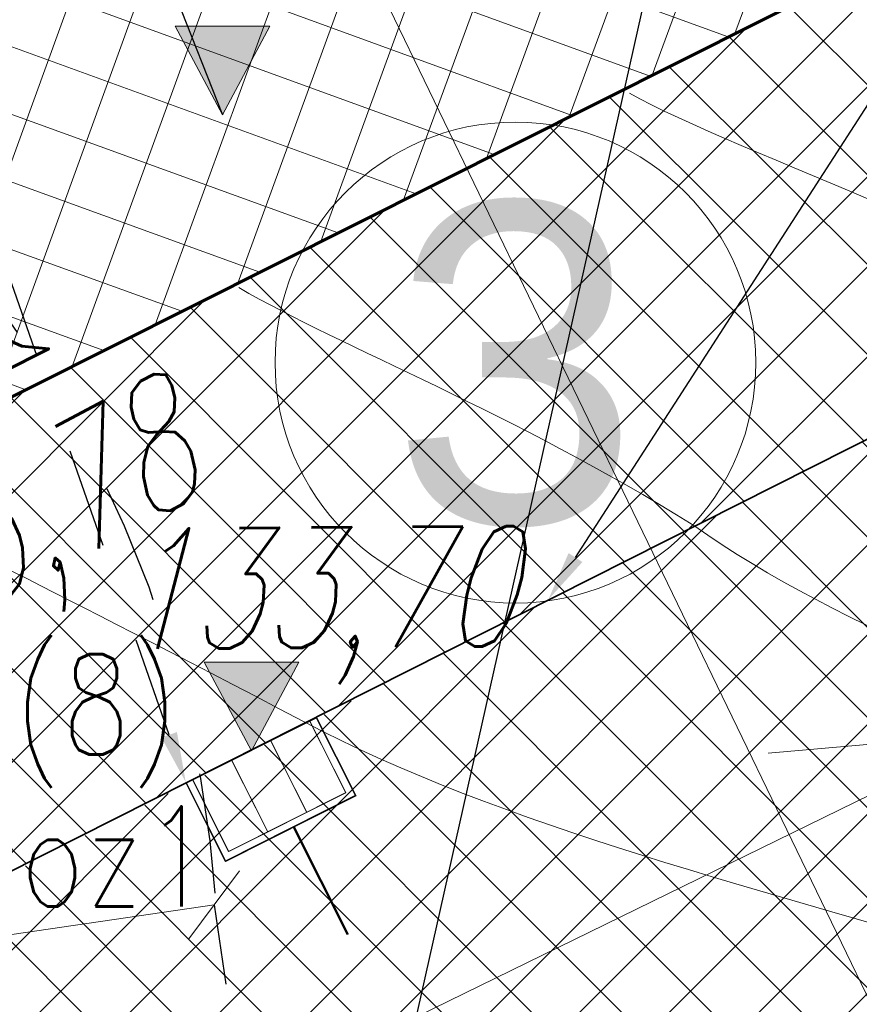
# Model space of a CAD drawing. Header units: metres. Extents: x 7472034 to 8439876, y 5890181 to 5961460.
# Tile 181 of 202: x 8439520.21 to 8439524.4, y 5890410.63 to 5890415.55. Entities that reach past the tile are written whole.
import ezdxf
from ezdxf import colors
from ezdxf.entities.mleader import LeaderData, LeaderLine
from ezdxf.enums import TextEntityAlignment as Align
from ezdxf.math import Vec2, Vec3

# ---------------------------------------------------------------- set-up
doc = ezdxf.new("R2010")
doc.units = ezdxf.units.M
doc.header["$MEASUREMENT"] = 0
for name, pattern in [('$0$L218_500', [1, 0.5, -0.5]), ('ACAD_ISO03W100', [30, 12, -18]), ('CENTER', [2, 1.25, -0.25, 0.25, -0.25]), ('DASHED2', [0.375, 0.25, -0.125])]:
    doc.linetypes.add(name, pattern=pattern)
doc.layers.get('0').update_dxf_attribs({"linetype": 'CONTINUOUS', "lineweight": 5})
doc.layers.get('Defpoints').update_dxf_attribs({"linetype": 'CONTINUOUS'})
for name, color, linetype, lineweight in [('### rzędne', 172, 'CONTINUOUS', 35), ('_a_widok', 7, 'CONTINUOUS', 5), ('_IS.KD.B.rura', 124, 'ACAD_ISO03W100', 50), ('_IS.KD.opis.2', 7, 'CONTINUOUS', 18), ('_IS_kd_krata', 114, 'CONTINUOUS', 30), ('_STREFA.ODDZIALYWANIA', 32, 'DASHED2', 35), ('a_opisy', 7, 'CONTINUOUS', 18), ('E_OPIS_170', 170, 'CONTINUOUS', 30), ('KOLOR-OBIEKT', 21, 'CONTINUOUS', 13), ('T_strefa-5', 200, 'ACAD_ISO03W100', 50), ('ZAG-obrys 018 wymiary', 7, 'CONTINUOUS', 18), ('ZAG-OBRYS005', 7, 'CONTINUOUS', 0), ('ZAG-OBRYS018', 7, 'CONTINUOUS', 18), ('ZAG-OPIS_020', 7, 'CONTINUOUS', 25)]:
    doc.layers.add(name, color=color, linetype=linetype, lineweight=lineweight)
for name, color, linetype in [('-rzedne proj', 7, 'CONTINUOUS'), ('100_rzut_wym_wew', 7, 'CONTINUOUS'), ('2D - Ogólne', 7, 'CONTINUOUS'), ('_IS.BLOK.KD.doziemne', 7, 'CONTINUOUS'), ('malowanki', 252, 'CONTINUOUS')]:
    doc.layers.add(name, color=color, linetype=linetype)
doc.layers.add('_IS_NO', color=11, linetype='CONTINUOUS', lineweight=20, plot=False)
doc.styles.add('ARIAL', font='arial.ttf')
doc.styles.add('DIM', font='simplex.shx', dxfattribs={"width": 0.8})
doc.styles.add('ROMANS', font='ROMANS.shx', dxfattribs={"width": 0.8})
doc.styles.add('RS', font='Romans.shx', dxfattribs={"width": 0.7})
doc.styles.add('style2', font='romans.shx', dxfattribs={"width": 0.7, "oblique": 15})
doc.dimstyles.new('DIM-WEW_500', dxfattribs={"dimscale": 5, "dimtxt": 18, "dimasz": 10, "dimexe": 4, "dimexo": 8, "dimgap": 5, "dimtad": 1, "dimlfac": 0.01, "dimzin": 9, "dimdsep": 46, "dimtxsty": 'DIM', "dimblk": 'ARCHTICK', "dimcen": 5, "dimclrt": 112, "dimadec": 4, "dimazin": 2, "dimtfac": 4, "dimtmove": 0, "dimatfit": 3, "dimldrblk": 'ARCHTICK', "dimfxl": 0, "dimtolj": 1, "dimlwd": 13, "dimarcsym": 0})
pattern_1 = [(45, (967499.2092647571, -71042.97165620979), (-0.2245064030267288, 0.2245064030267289), []), (135, (967499.2092647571, -71042.97165620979), (-0.2245064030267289, -0.2245064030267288), [])]

# ---------------------------------------------------------------- blocks, each defined once
blk = doc.blocks.new('_Oblique')
at = {"color": 0, "linetype": 'ByBlock', "lineweight": -2}
blk.add_line((-0.5, -0.5), (0.5, 0.5), dxfattribs=at)
blk = doc.blocks.new('*D78')
at = {"layer": 'Defpoints', "color": 0, "linetype": 'Continuous'}
for p in [(8439519.37972904, 5890413.270941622), (8439517.548910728, 5890412.352019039), (8439521.080695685, 5890402.882681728, 2.534048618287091e-06)]:
    blk.add_point(p, dxfattribs=at)
at = {"layer": 'ZAG-obrys 018 wymiary', "color": 0, "linetype": 'Continuous', "lineweight": -2}
for p, q in [((8439518.66473697, 5890412.912073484), (8439517.191414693, 5890412.17258497)), ((8439521.795687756, 5890403.241549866), (8439522.413536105, 5890403.551659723))]:
    blk.add_line(p, q, dxfattribs=at)
at = {"layer": 'ZAG-obrys 018 wymiary', "color": 0, "linetype": 'Continuous', "lineweight": 13}
blk.add_line((8439522.056040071, 5890403.372225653), (8439517.548910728, 5890412.352019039), dxfattribs=at)
at = {"layer": 'ZAG-obrys 018 wymiary', "color": 0, "linetype": 'Continuous', "lineweight": 13, "xscale": 0.3, "yscale": 0.3, "zscale": 0.3}
for p, rotation in [((8439517.548910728, 5890412.352019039), 116.652946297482), ((8439522.056040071, 5890403.372225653), 296.6529462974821)]:
    blk.add_blockref('_Oblique', p, dxfattribs=dict(at, rotation=rotation))
at = {"layer": 'ZAG-obrys 018 wymiary', "color": 112, "linetype": 'Continuous', "lineweight": 25, "insert": (8439520.66951706, 5890407.472207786), "char_height": 0.8, "attachment_point": 5, "rotation": 296.652946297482, "style": 'RS'}
blk.add_mtext('\\A1;10.05', dxfattribs=at)
blk = doc.blocks.new('_ArchTick')
at = {"layer": '100_rzut_wym_wew', "color": 0, "linetype": 'Continuous', "const_width": 0.15}
blk.add_lwpolyline([(-0.5, -0.5), (0.5, 0.5)], dxfattribs=at)
blk = doc.blocks.new('NUMER_')
blk.add_circle((0, 0), 120)
at = {"style": 'ARIAL'}
blk.add_attdef('1', (-58.85081040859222, -80.22409284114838), '', height=170, rotation=359.9999984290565, dxfattribs=at)
blk = doc.blocks.new('*D67')
at = {"layer": 'Defpoints', "color": 0, "linetype": 'Continuous'}
for p in [(8439518.704901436, 5890414.957442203), (8439518.530073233, 5890414.86967715, -2.493151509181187e-06), (8439519.342126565, 5890413.2520649, -2.493151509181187e-06)]:
    blk.add_point(p, dxfattribs=at)
at = {"layer": 'ZAG-obrys 018 wymiary', "color": 0, "linetype": 'Continuous', "lineweight": -2}
for p, q in [((8439518.704901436, 5890414.957442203), (8439519.062384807, 5890415.136901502)), ((8439519.516954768, 5890413.339829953), (8439519.874438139, 5890413.519289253))]:
    blk.add_line(p, q, dxfattribs=at)
at = {"layer": 'ZAG-obrys 018 wymiary', "color": 0, "linetype": 'Continuous', "lineweight": 13}
blk.add_line((8439519.516954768, 5890413.339829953), (8439518.704901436, 5890414.957442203), dxfattribs=at)
at = {"layer": 'ZAG-obrys 018 wymiary', "color": 0, "linetype": 'Continuous', "lineweight": 13, "xscale": 0.3, "yscale": 0.3, "zscale": 0.3}
for p, rotation in [((8439518.704901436, 5890414.957442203), 116.656990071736), ((8439519.516954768, 5890413.339829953), 296.656990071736)]:
    blk.add_blockref('_Oblique', p, dxfattribs=dict(at, rotation=rotation))
at = {"layer": 'ZAG-obrys 018 wymiary', "color": 112, "linetype": 'Continuous', "lineweight": 25, "insert": (8439519.714450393, 5890414.283768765), "char_height": 0.8, "attachment_point": 5, "rotation": 296.656990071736, "style": 'RS'}
blk.add_mtext('\\A1;1.81', dxfattribs=at)
blk = doc.blocks.new('*D68')
at = {"layer": 'Defpoints', "color": 0, "linetype": 'Continuous'}
for p in [(8439515.57579576, 5890419.016945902), (8439524.33265936, 5890417.710615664, -4.089710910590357e-08), (8439517.862210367, 5890414.46240234, -4.089710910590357e-08)]:
    blk.add_point(p, dxfattribs=at)
at = {"layer": 'ZAG-obrys 018 wymiary', "color": 0, "linetype": 'Continuous', "lineweight": -2}
for p, q in [((8439523.97374076, 5890418.425582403), (8439521.866785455, 5890422.622642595)), ((8439517.503291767, 5890415.17736908), (8439515.396336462, 5890419.374429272))]:
    blk.add_line(p, q, dxfattribs=at)
at = {"layer": 'ZAG-obrys 018 wymiary', "color": 0, "linetype": 'Continuous', "lineweight": 13}
blk.add_line((8439522.046244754, 5890422.265159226), (8439515.57579576, 5890419.016945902), dxfattribs=at)
at = {"layer": 'ZAG-obrys 018 wymiary', "color": 0, "linetype": 'Continuous', "lineweight": 13, "xscale": 0.3, "yscale": 0.3, "zscale": 0.3}
for p, rotation in [((8439522.046244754, 5890422.265159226), 26.65699005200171), ((8439515.57579576, 5890419.016945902), 206.6569900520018)]:
    blk.add_blockref('_Oblique', p, dxfattribs=dict(at, rotation=rotation))
at = {"layer": 'ZAG-obrys 018 wymiary', "color": 112, "linetype": 'Continuous', "lineweight": 25, "insert": (8439518.987712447, 5890421.401113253), "char_height": 0.8, "attachment_point": 5, "rotation": 26.656990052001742, "style": 'RS'}
blk.add_mtext('\\A1;7.24', dxfattribs=at)
blk = doc.blocks.new('ŚMIETNIK')
at = {"lineweight": 70, "ltscale": 0.1}
blk.add_lwpolyline([(-177.7778443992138, 549.0451961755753), (-177.7778443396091, -174.9548038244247), (3.222155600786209, -174.9548038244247), (3.222155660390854, 549.0451961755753)], close=True, dxfattribs=at)
at = {"layer": '-rzedne proj', "insert": (-204.3923284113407, 523.1297361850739, -0.0003638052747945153), "char_height": 64.00000000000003, "width": 431.2306289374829, "attachment_point": 1, "rotation": 271.30702282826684, "style": 'style2'}
blk.add_mtext('133,78', dxfattribs=at)
blk = doc.blocks.new('A$C5FF37710')
at = {"layer": '### rzędne', "color": 0, "lineweight": 13, "elevation": 2.493151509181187e-06, "flags": 128}
blk.add_lwpolyline([(72.10302833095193, 41.74037152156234), (75.38308046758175, 43.34603488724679), (74.24455444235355, 43.24616567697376)], dxfattribs=at)
blk = doc.blocks.new('Elektryk_v3')
at = {"layer": 'E_OPIS_170', "color": 0, "lineweight": 20, "char_height": 0.5, "attachment_point": 1, "style": 'ROMANS'}
for s, insert, width in [('(8)', (10.59670371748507, -41.92454787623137), 0.7762174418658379), ('oz1', (10.62809756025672, -42.68295765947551), 0.9877387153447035)]:
    blk.add_mtext(s, dxfattribs=dict(at, insert=insert, width=width))
blk = doc.blocks.new('*D104')
at = {"layer": 'Defpoints', "color": 0, "linetype": 'Continuous'}
for p in [(8439519.830998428, 5890420.199145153), (8439515.889692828, 5890418.293118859), (8439522.900502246, 5890403.79607729, 2.493151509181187e-06)]:
    blk.add_point(p, dxfattribs=at)
at = {"layer": 'ZAG-obrys 018 wymiary', "color": 0, "linetype": 'Continuous', "lineweight": -2}
for p, q in [((8439516.609895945, 5890418.641411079), (8439520.191099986, 5890420.373291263)), ((8439523.620705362, 5890404.14436951), (8439527.201909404, 5890405.876249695))]:
    blk.add_line(p, q, dxfattribs=at)
at = {"layer": 'ZAG-obrys 018 wymiary', "color": 0, "linetype": 'Continuous', "lineweight": 13}
blk.add_line((8439526.841807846, 5890405.702103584), (8439519.830998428, 5890420.199145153), dxfattribs=at)
at = {"layer": 'ZAG-obrys 018 wymiary', "color": 0, "linetype": 'Continuous', "lineweight": 13, "xscale": 0.3, "yscale": 0.3, "zscale": 0.3}
for p, rotation in [((8439519.830998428, 5890420.199145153), 115.8085391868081), ((8439526.841807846, 5890405.702103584), 295.8085391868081)]:
    blk.add_blockref('_Oblique', p, dxfattribs=dict(at, rotation=rotation))
at = {"layer": 'ZAG-obrys 018 wymiary', "color": 112, "linetype": 'Continuous', "lineweight": 25, "insert": (8439525.607224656, 5890409.633143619), "char_height": 0.8, "attachment_point": 5, "rotation": 295.8085391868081, "style": 'RS'}
blk.add_mtext('\\A1;16.1', dxfattribs=at)
blk = doc.blocks.new('*D125')
at = {"layer": 'Defpoints', "color": 0, "linetype": 'Continuous'}
for p in [(8439521.080782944, 5890411.78722458, 2.139065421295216e-06), (8439521.176961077, 5890411.130693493), (8439516.129920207, 5890411.061950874)]:
    blk.add_point(p, dxfattribs=at)
at = {"layer": 'ZAG-obrys 018 wymiary', "color": 0, "linetype": 'Continuous', "lineweight": 13}
blk.add_line((8439516.22609834, 5890410.405419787), (8439521.176961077, 5890411.130693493), dxfattribs=at)
at = {"layer": 'ZAG-obrys 018 wymiary', "color": 0, "linetype": 'Continuous', "lineweight": -2}
for p, q in [((8439521.176961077, 5890411.130693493), (8439521.234940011, 5890410.734917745)), ((8439516.22609834, 5890410.405419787), (8439516.284077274, 5890410.009644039))]:
    blk.add_line(p, q, dxfattribs=at)
at = {"layer": 'ZAG-obrys 018 wymiary', "color": 0, "linetype": 'Continuous', "lineweight": 13, "xscale": 0.3, "yscale": 0.3, "zscale": 0.3}
for p, rotation in [((8439521.176961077, 5890411.130693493), 8.3342294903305), ((8439516.22609834, 5890410.405419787), 188.3342294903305)]:
    blk.add_blockref('_Oblique', p, dxfattribs=dict(at, rotation=rotation))
at = {"layer": 'ZAG-obrys 018 wymiary', "color": 112, "linetype": 'Continuous', "lineweight": 25, "insert": (8439518.614561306, 5890411.361720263), "char_height": 0.8, "attachment_point": 5, "rotation": 8.334229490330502, "style": 'RS'}
blk.add_mtext('\\A1;5', dxfattribs=at)
blk = doc.blocks.new('A$C76AD686A')
at = {"layer": 'T_strefa-5', "color": 151, "lineweight": 30, "ltscale": 0.05, "elevation": -2.493151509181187e-06}
blk.add_lwpolyline([(-4.596447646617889, 2.08166304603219, 0.167054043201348), (-2.25509262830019, 4.47464906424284, 0.4884277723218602), (-6.32595912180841, 12.58382518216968, 0.1670540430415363), (-9.643740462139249, 12.13588281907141), (-14.18913579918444, 9.854060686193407, 0.1670540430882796), (-16.53049081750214, 7.461074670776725, 0.4884277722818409), (-12.45962432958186, -0.6481014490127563, 0.1670540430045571), (-9.141842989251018, -0.2001590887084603)], format="xyb", close=True, dxfattribs=at)
blk = doc.blocks.new('WPUST_UL')
for points in [[(0, 0.5000000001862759), (0, -0.5000000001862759)], [(0, 0.5000000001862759), (0.5999999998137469, 0.5000000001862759)], [(0.5999999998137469, 0.5000000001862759), (0.5999999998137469, -0.5000000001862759)], [(0, -0.5000000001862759), (0.5999999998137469, -0.5000000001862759)]]:
    blk.add_lwpolyline(points)
at = {"lineweight": 0}
for points in [[(0, 0.4500000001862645), (0.5499999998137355, 0.4500000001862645)], [(0.5499999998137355, 0.4500000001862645), (0.5499999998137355, -0.4500000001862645)], [(0, 0.150000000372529), (0.5499999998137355, 0.150000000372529)], [(0, -0.150000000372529), (0.5499999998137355, -0.150000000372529)], [(0, -0.4500000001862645), (0.5499999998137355, -0.4500000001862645)]]:
    blk.add_lwpolyline(points, dxfattribs=at)
blk = doc.blocks.new('23123')
at = {"layer": 'a_opisy', "linetype": '$0$L218_500'}
blk.add_hatch(color=250, dxfattribs=at).paths.add_polyline_path([(8443019.232991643, 5888878.045012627), (8443018.761079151, 5888878.045012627), (8443018.28916666, 5888878.045012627), (8443018.761079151, 5888877.16129482)])
at = {"layer": 'a_opisy', "color": 250, "linetype": 'CENTER'}
for points in [[(8443018.28916666, 5888878.045012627), (8443018.761079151, 5888878.045012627)], [(8443019.232991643, 5888878.045012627), (8443018.761079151, 5888877.16129482), (8443018.28916666, 5888878.045012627)], [(8443018.28916666, 5888878.045012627), (8443018.761079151, 5888877.16129482), (8443019.232991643, 5888878.045012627)], [(8443019.232991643, 5888878.045012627), (8443018.761079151, 5888878.045012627)]]:
    blk.add_lwpolyline(points, dxfattribs=at)
blk = doc.blocks.new('A$C2C426404')
at = {"layer": '### rzędne', "color": 0, "lineweight": 25}
blk.add_line((81.66078384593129, 51.26997309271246, 1.246575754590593e-06), (82.48576109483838, 49.18953397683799), dxfattribs=at)
at = {"layer": '_IS_NO', "ltscale": 0.1}
for points in [[(84.51618976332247, 49.29819346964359, 2.907516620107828e-06), (85.0427525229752, 48.99485819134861, 2.907516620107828e-06), (86.64912384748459, 48.48214437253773, 2.907516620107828e-06), (86.78726688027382, 48.11173367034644, 2.907516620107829e-06)], [(80.62152004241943, 47.34730134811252), (81.14808280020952, 47.04396606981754), (81.54133866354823, 46.86931321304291), (82.89259716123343, 46.16084154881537)]]:
    blk.add_open_spline(points, degree=3, dxfattribs=at)
at = {"layer": '_IS_NO'}
blk.add_open_spline([(82.56669953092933, 48.32702869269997), (83.09326228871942, 48.02369341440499), (83.92200407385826, 47.70919263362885), (84.83777664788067, 47.14056889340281)], degree=3, dxfattribs=at)
blk.add_open_spline([(84.83777664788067, 47.14056889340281), (86.31760585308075, 46.08232720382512), (89.4269002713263, 45.6430547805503, -4.458140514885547e-06), (91.28173333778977, 43.41995928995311, -2.080649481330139e-06), (91.6436200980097, 43.06784567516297, -1.686523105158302e-06)], degree=3, knots=[0, 0, 0, 0, 7.89075687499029, 9.135080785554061, 9.135080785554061, 9.135080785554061, 9.135080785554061], dxfattribs=at)
at = {"layer": '_IS_NO', "ltscale": 0.1}
blk.add_open_spline([(82.89259716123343, 46.16084154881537), (84.8495933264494, 45.11936389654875), (88.55921769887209, 44.83981135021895), (90.1633963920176, 43.01832278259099), (90.34019952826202, 42.8223588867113)], degree=3, knots=[0, 0, 0, 0, 7.954966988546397, 8.729782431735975, 8.729782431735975, 8.729782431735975, 8.729782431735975], dxfattribs=at)
at = {"layer": '### rzędne', "color": 0, "linetype": '$0$L218_500', "lineweight": 25, "xscale": 0.5, "yscale": 0.5, "zscale": 0.5}
blk.add_blockref('23123', (-4221426.894778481, -2944389.391113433), dxfattribs=at)
at = {"layer": '_IS_kd_krata', "color": 0, "lineweight": 25, "xscale": 0.5, "yscale": 0.5, "zscale": 0.5}
blk.add_blockref('23123', (-4221426.750603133, -2944392.564241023), dxfattribs=at)
at = {"layer": '_IS_kd_krata', "color": 0, "lineweight": 25, "xscale": 0.727272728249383, "yscale": 0.727272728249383, "zscale": 0.727272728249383, "rotation": 296.7736647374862}
blk.add_blockref('WPUST_UL', (82.62807653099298, 46.01805033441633, 2.139065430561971e-06), dxfattribs=at)
at = {"layer": '_IS_kd_krata', "color": 0, "lineweight": 25, "insert": (81.95893893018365, 47.1224974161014), "char_height": 0.6, "attachment_point": 1, "rotation": 0.4319074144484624, "style": 'style2'}
blk.add_mtext('133,70', dxfattribs=at)
blk = doc.blocks.new('JPII.KD_aktualizacja rzędnych_20.12.2024')
at = {"layer": '_IS.KD.B.rura', "ltscale": 0.05}
blk.add_line((8438661.95360061, 5890707.326021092, 2.139065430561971e-06), (8438666.780438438, 5890697.712621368, 2.490291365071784e-06), dxfattribs=at)
at = {"layer": '_IS_kd_krata', "lineweight": 25, "xscale": 0.7272727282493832, "yscale": 0.7272727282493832, "zscale": 0.7272727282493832, "rotation": 296.6609883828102}
blk.add_blockref('WPUST_UL', (8438661.742112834, 5890707.708113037, 2.139065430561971e-06), dxfattribs=at)
at = {"layer": '_IS.KD.opis.2', "color": 0}
ml = blk.add_multileader_mtext('Standard', dxfattribs=at)
ml.set_content('\\A1;{\\C134;W3\\H0.7x;\\C256;\\S133,71/131,51;}', style='RS')
ml.set_leader_properties()
ml.build(insert=Vec2(0, 0))
ml.multileader.update_dxf_attribs({"text_left_attachment_type": 2, "text_right_attachment_type": 2, "dogleg_length": 0.2, "arrow_head_size": 0.25})
ctx = ml.context
ctx.base_point, ctx.char_height, ctx.arrow_head_size, ctx.landing_gap_size, ctx.plane_origin = Vec3(8438654.720560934, 5890716.656014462), 0.75, 0.25, 0.3, Vec3(8438613.163879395, 5890690.614610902)
ctx.left_attachment, ctx.right_attachment, ctx.text_align_type = 2, 2, 1
notes = []
notes.append((ctx, [(1, (1, 1, 0), (8438658.233060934, 5890716.656014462), (-1, 0), 0.2, [(3, [(8438661.414281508, 5890707.550637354)], 0, [])])]))
ctx.mtext.insert, ctx.mtext.width, ctx.mtext.alignment, ctx.mtext.flow_direction = Vec3(8438656.376810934, 5890717.368514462), 9.34447490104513, 2, 5
for ctx, leaders in notes:
    for number, flags, end, landing, length, lines in leaders:
        leader = LeaderData()
        leader.index, (leader.has_last_leader_line, leader.has_dogleg_vector, leader.attachment_direction) = number, flags
        leader.last_leader_point, leader.dogleg_vector, leader.dogleg_length = Vec3(end), Vec3(landing), length
        for number, points, colour, breaks in lines:
            line = LeaderLine()
            line.index, line.vertices, line.color, line.breaks = number, Vec3.list(points), colors.encode_raw_color(colour), breaks
            leader.lines.append(line)
        ctx.leaders.append(leader)

msp = doc.modelspace()

# ---------------------------------------------------------------- hatches: boundary and pattern name
at = {"layer": 'KOLOR-OBIEKT', "lineweight": 9}
h = msp.add_hatch(dxfattribs=at)
h.set_pattern_fill('ANSI37', color=73, scale=0.1)
h.set_pattern_definition(pattern_1)
edge = h.paths.add_edge_path()
edge.add_arc((8439443.60123986, 5890379.17988472), 6.652831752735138, 296.7043321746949, 335.0331150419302)
edge.add_arc((8439476.194075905, 5890367.917634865), 27.87464989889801, 155.1393615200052, 162.3446315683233, ccw=False)
edge.add_arc((8439457.399943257, 5890376.211109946), 7.345078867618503, 127.98309878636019, 152.2023641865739, ccw=False)
edge.add_arc((8439457.741930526, 5890376.488713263), 7.349948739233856, 107.1989600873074, 131.4182254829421, ccw=False)
edge.add_line((8439455.568618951, 5890383.509999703), (8439473.898437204, 5890392.710084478))
edge.add_arc((8439481.742870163, 5890376.384611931), 18.11232128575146, 99.26977735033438, 115.6644084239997, ccw=False)
edge.add_line((8439478.825278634, 5890394.260401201), (8439481.377171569, 5890394.321440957))
edge.add_arc((8439482.909595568, 5890377.390082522), 17.00056533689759, 88.22393661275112, 95.17163768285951, ccw=False)
edge.add_arc((8439482.561499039, 5890405.235869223), 10.88860248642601, 274.6092070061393, 298.9976789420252)
edge.add_arc((8443006.923870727, 5883371.657126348), 7856.29059094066, 116.59181359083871, 116.61107962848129, ccw=False)
edge.add_arc((8439465.895823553, 5890431.340313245), 42.15757971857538, 305.2087751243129, 306.7865132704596)
edge.add_arc((8439488.80074795, 5890400.283338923), 3.577668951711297, 310.8590814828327, 340.7280968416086)
edge.add_line((8439492.177934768, 5890399.102523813), (8439493.275267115, 5890403.980640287))
edge.add_line((8439493.275267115, 5890403.980640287), (8439502.266345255, 5890408.28072203))
edge.add_line((8439502.266345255, 5890408.28072203), (8439504.844191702, 5890407.694009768))
edge.add_line((8439504.844191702, 5890407.694009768), (8439506.125281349, 5890405.329609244))
edge.add_arc((8439507.019670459, 5890405.776898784), 0.9999999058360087, 206.5699188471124, 283.6833393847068)
edge.add_line((8439507.256226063, 5890404.805280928), (8439511.624560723, 5890406.970734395))
edge.add_line((8439511.624560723, 5890406.970734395), (8439511.39896348, 5890407.420225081))
edge.add_line((8439511.39896348, 5890407.420225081), (8439510.561982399, 5890407.017405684))
edge.add_line((8439510.561982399, 5890407.017405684), (8439509.330427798, 5890409.481424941))
edge.add_line((8439509.330427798, 5890409.481424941), (8439512.635426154, 5890411.138401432))
edge.add_line((8439512.635426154, 5890411.138401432), (8439512.638568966, 5890411.136467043))
edge.add_line((8439512.638568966, 5890411.136467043), (8439515.998443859, 5890412.829496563))
edge.add_line((8439515.998443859, 5890412.829496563), (8439517.239018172, 5890410.325621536))
edge.add_line((8439517.239018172, 5890410.325621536), (8439513.919446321, 5890408.633274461))
edge.add_line((8439513.919446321, 5890408.633274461), (8439514.091312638, 5890408.235941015))
edge.add_line((8439514.091312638, 5890408.235941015), (8439518.839102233, 5890410.604261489))
edge.add_line((8439518.839102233, 5890410.604261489), (8439518.585943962, 5890412.843737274))
edge.add_line((8439518.585943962, 5890412.843737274), (8439518.274555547, 5890413.628049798))
edge.add_line((8439518.274555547, 5890413.628049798), (8439517.839658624, 5890414.494365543))
edge.add_line((8439517.839658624, 5890414.494365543), (8439524.310164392, 5890417.742607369))
edge.add_line((8439524.310164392, 5890417.742607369), (8439525.122207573, 5890416.124990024))
edge.add_line((8439525.122207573, 5890416.124990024), (8439526.840645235, 5890414.670893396))
edge.add_line((8439526.840645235, 5890414.670893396), (8439527.244697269, 5890414.489695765))
edge.add_arc((8439552.769967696, 5890317.570311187), 100.2242811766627, 102.79246926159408, 104.75471345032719, ccw=False)
edge.add_arc((8439529.321881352, 5890420.105147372), 4.960037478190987, 284.6730648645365, 320.3902958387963)
edge.add_arc((8435016.013859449, 5889290.11735932), 4655.555010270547, 14.00691021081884, 14.04831962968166)
edge.add_line((8439532.327549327, 5890420.207226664), (8439525.877549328, 5890423.127226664))
edge.add_line((8439525.877549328, 5890423.127226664), (8439431.028022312, 5890376.803268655))
edge.add_line((8439431.028022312, 5890376.803268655), (8439435.479127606, 5890375.417226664))
edge.add_line((8439435.479127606, 5890375.417226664), (8439446.590932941, 5890373.236661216))
edge = h.paths.add_edge_path()
edge.add_arc((8439530.228804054, 5890405.916425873), 3.001836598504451, 99.44813666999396, 208.2631515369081)
edge.add_line((8439527.5848402, 5890404.494990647), (8439533.209264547, 5890393.206690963))
edge.add_line((8439533.209264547, 5890393.206690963), (8439519.17443581, 5890386.185049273))
edge.add_line((8439519.17443581, 5890386.185049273), (8439523.57812012, 5890377.411604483))
edge.add_line((8439523.57812012, 5890377.411604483), (8439517.455507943, 5890374.324033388))
edge.add_line((8439517.455507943, 5890374.324033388), (8439517.445860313, 5890374.319191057))
edge.add_line((8439517.445860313, 5890374.319191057), (8439517.33905848, 5890374.265585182))
edge.add_line((8439517.33905848, 5890374.265585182), (8439516.815779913, 5890375.308140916))
edge.add_line((8439516.815779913, 5890375.308140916), (8439511.370501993, 5890372.574998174))
edge.add_line((8439511.370501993, 5890372.574998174), (8439511.888417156, 5890371.529804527))
edge.add_line((8439511.888417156, 5890371.529804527), (8439506.425671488, 5890368.787948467))
edge.add_line((8439506.425671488, 5890368.787948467), (8439505.890341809, 5890369.841556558))
edge.add_line((8439505.890341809, 5890369.841556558), (8439505.8884594, 5890369.869391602))
edge.add_line((8439505.8884594, 5890369.869391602), (8439500.283276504, 5890366.97762632))
edge.add_line((8439500.283276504, 5890366.97762632), (8439519.478066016, 5890366.160130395))
edge.add_line((8439519.478066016, 5890366.160130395), (8439542.767549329, 5890378.417226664))
edge.add_line((8439542.767549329, 5890378.417226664), (8439538.675788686, 5890394.802262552))
edge.add_line((8439538.675788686, 5890394.802262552), (8439537.066416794, 5890401.238139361))
edge.add_line((8439537.066416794, 5890401.238139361), (8439535.557306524, 5890407.69906358))
edge.add_arc((8439531.145391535, 5890400.872499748), 8.128158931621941, 57.12596579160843, 99.98506404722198)
edge = h.paths.add_edge_path()
edge.add_line((8439470.194509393, 5890384.137651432), (8439461.355169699, 5890379.697090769))
edge.add_line((8439461.355169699, 5890379.697090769), (8439460.080861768, 5890379.068371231))
edge.add_line((8439460.080861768, 5890379.068371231), (8439457.869254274, 5890377.642639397))
edge.add_arc((8439460.609507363, 5890373.444653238), 5.013190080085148, 123.1346622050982, 204.022759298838)
edge.add_line((8439456.030540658, 5890371.403786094), (8439459.447549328, 5890370.707226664))
edge.add_line((8439459.447549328, 5890370.707226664), (8439480.497107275, 5890367.736747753))
edge.add_line((8439480.497107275, 5890367.736747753), (8439497.963342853, 5890367.082590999))
edge.add_line((8439497.963342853, 5890367.082590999), (8439496.62020549, 5890369.722641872))
edge.add_line((8439496.62020549, 5890369.722641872), (8439494.91788047, 5890373.087302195))
edge.add_arc((8439489.468037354, 5890366.363615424), 8.654984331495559, 50.97371617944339, 58.22889977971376)
edge.add_line((8439494.025120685, 5890373.721722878), (8439490.036071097, 5890376.575637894))
edge.add_line((8439490.036071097, 5890376.575637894), (8439489.954459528, 5890375.592465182))
edge.add_line((8439489.954459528, 5890375.592465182), (8439490.917133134, 5890375.538648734))
edge.add_line((8439490.917133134, 5890375.538648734), (8439490.678913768, 5890371.956837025))
edge.add_line((8439490.678913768, 5890371.956837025), (8439482.55041443, 5890372.440399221))
edge.add_line((8439482.55041443, 5890372.440399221), (8439482.851718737, 5890376.020734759))
edge.add_line((8439482.851718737, 5890376.020734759), (8439487.354100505, 5890375.749064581))
edge.add_line((8439487.354100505, 5890375.749064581), (8439487.521080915, 5890378.34061919))
edge.add_line((8439487.521080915, 5890378.34061919), (8439481.803471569, 5890382.401025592))
edge.add_arc((8439487.942466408, 5890392.088814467), 11.46911116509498, 231.6002274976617, 237.6382272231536, ccw=False)
edge.add_line((8439480.818489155, 5890383.100518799), (8439480.351152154, 5890383.41057529))
edge.add_line((8439480.351152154, 5890383.41057529), (8439479.210044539, 5890382.939428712))
edge.add_line((8439479.210044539, 5890382.939428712), (8439480.412913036, 5890383.399613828))
edge.add_arc((8439474.682487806, 5890375.167564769), 10.03017472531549, 55.15777404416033, 116.5800473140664)
h.paths.add_polyline_path([(8439461.898919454, 5890370.792156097), (8439462.257176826, 5890373.552492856)], flags=16)
at = {"layer": 'KOLOR-OBIEKT', "linetype": 'Continuous', "lineweight": 9}
h = msp.add_hatch(dxfattribs=at)
h.set_pattern_fill('ANSI37', color=143, scale=0.1, angle=25)
h.set_pattern_definition([(70, (967499.4695898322, -71043.1357644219), (-0.2983524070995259, 0.1085913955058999), []), (160, (967499.4695898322, -71043.1357644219), (-0.1085913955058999, -0.2983524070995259), [])])
h.paths.add_polyline_path([(8439524.303789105, 5890417.768125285), (8439517.833340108, 5890414.51991196), (8439518.645393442, 5890412.902299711), (8439525.115889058, 5890416.15053644)])
at = {"layer": 'KOLOR-OBIEKT', "lineweight": 9}
h = msp.add_hatch(dxfattribs=at)
h.set_pattern_fill('ANSI37', color=253, scale=0.1)
h.set_pattern_definition(pattern_1)
edge = h.paths.add_edge_path()
edge.add_arc((8439529.163071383, 5890420.279666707), 5.193757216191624, 276.50229096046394, 320.0240354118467, ccw=False)
edge.add_line((8439529.751227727, 5890415.119319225), (8439525.812744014, 5890414.153171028))
edge.add_line((8439525.812744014, 5890414.153171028), (8439519.208160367, 5890410.804184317))
edge.add_line((8439519.208160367, 5890410.804184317), (8439517.988028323, 5890410.126512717))
edge.add_line((8439517.988028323, 5890410.126512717), (8439514.091312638, 5890408.235941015))
edge.add_line((8439514.091312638, 5890408.235941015), (8439511.613697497, 5890406.992378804))
edge.add_line((8439511.613697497, 5890406.992378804), (8439509.258949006, 5890405.810485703))
edge.add_line((8439509.258949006, 5890405.810485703), (8439507.371756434, 5890404.83508177))
edge.add_arc((8439506.940777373, 5890405.737469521), 1.000023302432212, 206.5712342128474, 295.5290722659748, ccw=False)
edge.add_line((8439506.046377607, 5890405.290148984), (8439504.844186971, 5890407.693988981))
edge.add_line((8439504.844186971, 5890407.693988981), (8439502.261629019, 5890408.281795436))
edge.add_line((8439502.261629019, 5890408.281795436), (8439499.350132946, 5890407.011538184))
edge.add_line((8439499.350132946, 5890407.011538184), (8439493.30510976, 5890403.995621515))
edge.add_line((8439493.30510976, 5890403.995621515), (8439492.177918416, 5890399.102451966))
edge.add_arc((8439488.801253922, 5890400.282879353), 3.577047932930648, 293.05521913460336, 340.73119789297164, ccw=False)
edge.add_line((8439490.202090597, 5890396.991537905), (8439487.801423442, 5890395.78932472))
edge.add_arc((8439482.51122255, 5890404.317896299), 10.03607286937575, 278.1216072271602, 301.8109775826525, ccw=False)
edge.add_line((8439483.9290645, 5890394.382480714), (8439478.825278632, 5890394.260401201))
edge.add_arc((8439481.742870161, 5890376.384611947), 18.11232126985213, 99.26977735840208, 115.6644084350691)
edge.add_line((8439473.898437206, 5890392.710084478), (8439455.537130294, 5890383.494194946))
edge.add_arc((8439458.368862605, 5890375.380272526), 8.593860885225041, 109.2388197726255, 150.5606865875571)
edge.add_line((8439450.884668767, 5890379.604167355), (8439456.921008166, 5890377.849276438))
edge.add_line((8439456.921008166, 5890377.849276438), (8439458.055979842, 5890377.519316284))
edge.add_arc((8439462.056345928, 5890374.376166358), 5.087466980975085, 112.4172144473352, 141.842727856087, ccw=False)
edge.add_line((8439460.116249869, 5890379.079181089), (8439470.201913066, 5890384.141371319))
edge.add_arc((8439474.670732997, 5890375.058466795), 10.12272227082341, 52.60385305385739, 116.19734301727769, ccw=False)
edge.add_line((8439480.818489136, 5890383.100518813), (8439494.035062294, 5890373.735722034))
edge.add_arc((8439499.404929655, 5890380.165137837), 8.376924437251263, 230.1312663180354, 239.1071883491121)
edge.add_arc((8439492.046879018, 5890368.073539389), 5.778072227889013, 28.405105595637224, 58.05675779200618, ccw=False)
edge.add_line((8439497.129307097, 5890370.822183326), (8439498.920012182, 5890367.249241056))
edge.add_line((8439498.920012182, 5890367.249241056), (8439502.137476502, 5890368.864147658))
edge.add_line((8439502.137476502, 5890368.864147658), (8439500.881438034, 5890371.366619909))
edge.add_arc((8439501.41146424, 5890371.651481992), 0.6017260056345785, 32.69127385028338, 208.2557647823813, ccw=False)
edge.add_line((8439501.917872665, 5890371.97648152), (8439503.213570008, 5890369.395299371))
edge.add_line((8439503.213570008, 5890369.395299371), (8439521.788261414, 5890378.745992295))
edge.add_line((8439521.788261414, 5890378.745992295), (8439512.863585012, 5890396.520876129))
edge.add_arc((8439515.497668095, 5890397.863594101), 2.956566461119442, 115.92003145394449, 207.0101116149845, ccw=False)
edge.add_line((8439514.20530482, 5890400.522744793), (8439524.043376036, 5890405.489377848))
edge.add_line((8439524.043376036, 5890405.489377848), (8439526.586557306, 5890407.103247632))
edge.add_line((8439526.586557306, 5890407.103247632), (8439529.129738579, 5890408.717117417))
edge.add_arc((8439531.212438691, 5890401.016589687), 7.97720296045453, 58.08019787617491, 105.13424418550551, ccw=False)
edge.add_line((8439535.43023892, 5890407.787551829), (8439533.14312037, 5890416.942853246))
edge = h.paths.add_edge_path(flags=16)
edge.add_line((8439502.061371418, 5890393.458260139), (8439496.04637926, 5890390.43770596))
edge.add_arc((8439496.464019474, 5890389.751908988), 0.8029575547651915, 121.3407965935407, 301.694103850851)
edge.add_line((8439496.8858806, 5890389.068700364), (8439502.900872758, 5890392.089254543))
edge.add_arc((8439502.27990767, 5890392.650368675), 0.83692694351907, 317.898520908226, 465.1363795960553)
edge = h.paths.add_edge_path(flags=16)
edge.add_line((8439505.00109902, 5890384.089630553), (8439500.444638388, 5890381.798632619))
edge.add_arc((8439500.084983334, 5890382.51322949), 0.8000002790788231, 116.620304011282, 296.7160130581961, ccw=False)
edge.add_line((8439499.72652247, 5890383.228426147), (8439504.283989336, 5890385.517420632))
edge.add_arc((8439504.642916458, 5890384.80371257), 0.7988791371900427, -63.361719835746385, 116.69803695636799, ccw=False)
at = {"layer": 'KOLOR-OBIEKT', "lineweight": 9, "ltscale": 200}
h = msp.add_hatch(dxfattribs=at)
h.set_pattern_fill('ANSI37', color=231, scale=0.1)
h.set_pattern_definition([(45, (967499.202946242, -71042.94610979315), (-0.2245064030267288, 0.2245064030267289), []), (135, (967499.202946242, -71042.94610979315), (-0.2245064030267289, -0.2245064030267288), [])])
h.paths.add_polyline_path([(8439525.115842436, 5890416.150513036), (8439518.645367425, 5890412.902351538), (8439518.85043316, 5890410.636896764), (8439525.809278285, 5890414.146128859), (8439527.244697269, 5890414.489695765)])

# ---------------------------------------------------------------- linework, layer by layer
at = {"layer": '_a_widok', "lineweight": 35, "elevation": -4.089710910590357e-08}
msp.add_lwpolyline([(8439525.115842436, 5890416.150513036), (8439518.645367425, 5890412.902351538), (8439518.85043316, 5890410.636896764), (8439525.809278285, 5890414.146128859), (8439527.239025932, 5890414.494120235), (8439527.239025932, 5890414.494120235)], close=True, dxfattribs=at)

# ---------------------------------------------------------------- block references
at = {"ltscale": 0.1}
msp.add_blockref('A$C5FF37710', (8439449.697574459, 5890368.641764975), dxfattribs=at)
at = {"layer": '_a_widok', "color": 0, "linetype": 'Continuous', "lineweight": 60, "ltscale": 0.2}
msp.add_blockref('A$C2C426404', (8439438.733810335, 5890365.88383195), dxfattribs=at)
msp.add_blockref('A$C2C426404', (8439438.733810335, 5890365.88383195), dxfattribs=at)
at = {"layer": '_IS.BLOK.KD.doziemne', "linetype": '$0$L218_500'}
msp.add_blockref('JPII.KD_aktualizacja rzędnych_20.12.2024', (859.6212462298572, -295.8072097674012), dxfattribs=at)
at = {"layer": '_IS_kd_krata', "lineweight": 25, "xscale": 0.7272727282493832, "yscale": 0.7272727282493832, "zscale": 0.7272727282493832, "rotation": 296.6609883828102}
msp.add_blockref('WPUST_UL', (8439521.363359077, 5890411.900903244, 2.139065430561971e-06), dxfattribs=at)
at = {"layer": 'malowanki', "color": 1, "linetype": 'Continuous', "ltscale": 0.2}
msp.add_blockref('A$C76AD686A', (8439522.900615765, 5890403.798126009, 2.493151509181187e-06), dxfattribs=at)
at = {"layer": 'ZAG-OBRYS005', "lineweight": 9}
ref = msp.add_blockref('NUMER_', (8439522.681378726, 5890413.83693816), dxfattribs=dict(at, xscale=0.01, yscale=0.01, zscale=0.01))
ref.add_attrib('1', '3', dxfattribs={"layer": '0', "height": 1.6, "style": 'ARIAL'}).set_placement((8439522.681378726, 5890413.83693816), align=Align.MIDDLE_CENTER)
at = {"layer": 'ZAG-OBRYS018', "xscale": 0.01, "yscale": 0.01, "zscale": 0.01, "rotation": 116.6569900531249}
msp.add_blockref('ŚMIETNIK', (8439522.75465943, 5890416.954396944, -4.089710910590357e-08), dxfattribs=at)
at = {"layer": 'ZAG-OPIS_020', "lineweight": 25}
msp.add_blockref('Elektryk_v3', (8439509.580092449, 5890454.305613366), dxfattribs=at)

# ---------------------------------------------------------------- dimensions: what is measured, and where the dimension line sits
at = {"layer": 'ZAG-obrys 018 wymiary', "linetype": 'Continuous', "lineweight": 25}
for base, p1, p2, angle, override, picture, middle, dimtype in [((8439515.57579576, 5890419.016945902), (8439524.33265936, 5890417.710615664, -4.089710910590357e-08), (8439517.862210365, 5890414.462402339, -4.089710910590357e-08), 206.65699005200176, {"dimscale": 0.1, "dimtxt": 8, "dimasz": 3, "dimgap": 2, "dimlfac": 1, "dimtxsty": 'RS', "dimblk1": 'Oblique', "dimblk2": 'Oblique', "dimsah": 1, "dimfxl": 50, "dimfxlon": 1}, '*D68', (8439519.256901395, 5890420.864888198), 161), ((8439519.830998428, 5890420.199145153), (8439522.900502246, 5890403.796077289, 2.493151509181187e-06), (8439515.889692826, 5890418.293118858), 115.80853918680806, {"dimscale": 0.1, "dimtxt": 8, "dimasz": 3, "dimgap": 2, "dimlfac": 1, "dimtxsty": 'RS', "dimblk1": 'Oblique', "dimblk2": 'Oblique', "dimsah": 1, "dimfxl": 50, "dimfxlon": 1}, '*D104', (8439525.067072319, 5890409.371924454), 161), ((8439518.704901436, 5890414.957442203, 2.452254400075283e-06), (8439519.342126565, 5890413.2520649, -4.089710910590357e-08), (8439518.530073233, 5890414.86967715, -4.089710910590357e-08), 116.65699005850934, {"dimscale": 0.1, "dimtxt": 8, "dimasz": 3, "dimgap": 2, "dimlfac": 1, "dimtxsty": 'RS', "dimblk1": 'Oblique', "dimblk2": 'Oblique', "dimsah": 1, "dimfxl": 50, "dimfxlon": 1, "dimtfill": 0}, '*D67', (8439519.178225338, 5890414.014579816, 2.452254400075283e-06), 161), ((8439517.548910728, 5890412.352019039, -4.089710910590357e-08), (8439521.080695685, 5890402.882681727, 2.493151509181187e-06), (8439519.379729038, 5890413.270941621, -4.089710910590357e-08), 116.652946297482, {"dimscale": 0.1, "dimtxt": 8, "dimasz": 3, "dimgap": 2, "dimlfac": 1, "dimtxsty": 'RS', "dimblk1": 'Oblique', "dimblk2": 'Oblique', "dimsah": 1, "dimfxl": 50, "dimfxlon": 1, "dimtfill": 0}, '*D78', (8439520.13327301, 5890407.203056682, -4.089710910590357e-08), 160)]:
    dim = msp.add_linear_dim(base=base, p1=p1, p2=p2, angle=angle, dimstyle='DIM-WEW_500', override=override, dxfattribs=at)
    dim.commit()
    dim.dimension.update_dxf_attribs({"geometry": picture, "text_midpoint": middle, "dimtype": dimtype})
dim = msp.add_aligned_dim(p1=(8439516.129920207, 5890411.061950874), p2=(8439521.080782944, 5890411.78722458, 2.139065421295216e-06), distance=-0.6635384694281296, dimstyle='DIM-WEW_500', override={"dimscale": 0.1, "dimtxt": 8, "dimasz": 3, "dimgap": 2, "dimlfac": 1, "dimtxsty": 'RS', "dimblk1": 'Oblique', "dimblk2": 'Oblique', "dimsah": 1, "dimfxl": 50, "dimfxlon": 1}, dxfattribs=at)
dim.commit()
dim.dimension.update_dxf_attribs({"geometry": '*D125', "text_midpoint": (8439518.614561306, 5890411.361720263)})

# ---------------------------------------------------------------- leaders
at = {"layer": '2D - Ogólne', "color": 0, "ltscale": 0.1}
ml = msp.add_multileader_mtext('Standard', dxfattribs=at)
ml.set_content('\\A1;szafka gazowa \\Pz reduktorem II%%D', style='RS')
ml.set_leader_properties()
ml.build(insert=Vec2(0, 0))
ml.multileader.update_dxf_attribs({"text_left_attachment_type": 2, "text_right_attachment_type": 2, "dogleg_length": 0.2, "arrow_head_size": 0.25})
ctx = ml.context
ctx.base_point, ctx.char_height, ctx.arrow_head_size, ctx.landing_gap_size, ctx.plane_origin = Vec3(8439526.514991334, 5890428.947671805), 0.8, 0.25, 0.25, Vec3(8439471.845413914, 5890420.35060192)
ctx.left_attachment, ctx.right_attachment, ctx.text_align_type = 2, 2, 1
notes = []
notes.append((ctx, [(0, (1, 1, 0), (8439526.314991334, 5890428.947671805), (1, 0), 0.2, [(3, [(8439520.451485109, 5890402.848373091)], 0, [])])]))
ctx.mtext.insert, ctx.mtext.alignment, ctx.mtext.flow_direction = Vec3(8439530.164991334, 5890430.014338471), 2, 5
at = {"layer": '_STREFA.ODDZIALYWANIA', "color": 0, "linetype": 'ByBlock', "lineweight": 15}
ml = msp.add_multileader_mtext('Standard', dxfattribs=at)
ml.set_content('Strefa ochronna 5m\\Pdla LPG', style='RS')
ml.set_leader_properties()
ml.build(insert=Vec2(0, 0))
ml.multileader.update_dxf_attribs({"text_left_attachment_type": 2, "text_right_attachment_type": 2, "dogleg_length": 0.5, "arrow_head_size": 0.25})
ctx = ml.context
ctx.base_point, ctx.char_height, ctx.arrow_head_size, ctx.landing_gap_size, ctx.plane_origin = Vec3(8439552.80265386, 5890425.142407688), 0.75, 0.25, 0.25, Vec3(8439510.716041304, 5890416.551070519)
ctx.left_attachment, ctx.right_attachment = 2, 2
notes.append((ctx, [(0, (1, 1, 0), (8439552.30265386, 5890425.142407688), (1, 0), 0.5, [(3, [(8439523.900456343, 5890406.624051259)], 0, [])])]))
ctx.mtext.insert, ctx.mtext.width, ctx.mtext.flow_direction = Vec3(8439553.05265386, 5890426.142407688), 16.29558833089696, 5
at = {"layer": 'ZAG-OPIS_020', "lineweight": 25}
ml = msp.add_multileader_mtext('Standard', dxfattribs=at)
ml.set_content('\\A1;obniżenie\\Pkrawężnika', color=256, style='RS')
ml.set_leader_properties()
ml.build(insert=Vec2(0, 0))
ml.multileader.update_dxf_attribs({"text_left_attachment_type": 2, "text_right_attachment_type": 2, "dogleg_length": 0.2, "arrow_head_size": 0.25})
ctx = ml.context
ctx.base_point, ctx.char_height, ctx.arrow_head_size, ctx.landing_gap_size, ctx.plane_origin = Vec3(8439530.46974831, 5890424.152496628, -2.752696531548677e-06), 0.75, 0.25, 0.1, Vec3(8439513.493568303, 5890430.021049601, -2.752696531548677e-06)
ctx.left_attachment, ctx.right_attachment, ctx.text_align_type = 2, 2, 1
notes.append((ctx, [(0, (1, 1, 0), (8439530.269748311, 5890424.152496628, -2.752696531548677e-06), (1, 0), 0.2, [(3, [(8439522.845539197, 5890412.65389508, -2.752696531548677e-06)], 0, [])])]))
ctx.mtext.insert, ctx.mtext.width, ctx.mtext.alignment, ctx.mtext.flow_direction = Vec3(8439532.582248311, 5890425.241782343, -2.752696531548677e-06), 10.8548852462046, 2, 5
for ctx, leaders in notes:
    for number, flags, end, landing, length, lines in leaders:
        leader = LeaderData()
        leader.index, (leader.has_last_leader_line, leader.has_dogleg_vector, leader.attachment_direction) = number, flags
        leader.last_leader_point, leader.dogleg_vector, leader.dogleg_length = Vec3(end), Vec3(landing), length
        for number, points, colour, breaks in lines:
            line = LeaderLine()
            line.index, line.vertices, line.color, line.breaks = number, Vec3.list(points), colors.encode_raw_color(colour), breaks
            leader.lines.append(line)
        ctx.leaders.append(leader)

doc.saveas('drawing.dxf')
